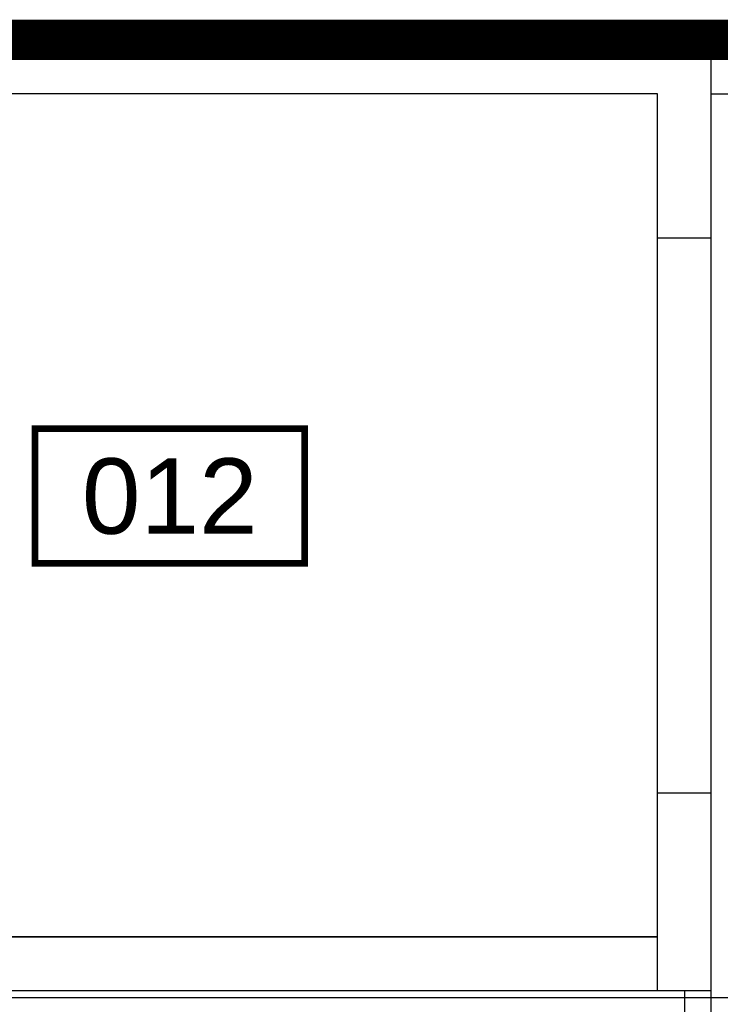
# Model space of a CAD drawing. Header units: centimetres. Extents: x -156440 to 298236, y -263599 to 81430.
# Tile 151 of 170: x 207658 to 210258, y -163007 to -159352. Entities that reach past the tile are written whole.
import ezdxf
from ezdxf.enums import TextEntityAlignment as Align

# ---------------------------------------------------------------- set-up
doc = ezdxf.new("R2010")
doc.units = ezdxf.units.CM
doc.header["$LTSCALE"] = 50
doc.linetypes.add('Kondygnacja -2$0$DIVIDE', pattern=[31.75, 12.7, -6.35, 0, -6.35, 0, -6.35])
doc.linetypes.add('Kondygnacja -2$0$HIDDEN2', pattern=[4.7625, 3.175, -1.5875])
doc.layers.get('0').update_dxf_attribs({"color": 8})
doc.layers.add('Kondygnacja -2$0$_SP KORYTA', color=8, linetype='Continuous', lineweight=25)
for name, color, linetype in [('Kondygnacja -2$0$ARCH_ETAPOWANIE', 8, 'Kondygnacja -2$0$DIVIDE'), ('Kondygnacja -2$0$ARCH_KONSTR_POWYŻEJ RZUTU_IST', 8, 'Kondygnacja -2$0$HIDDEN2'), ('Kondygnacja -2$0$ARCH_ŻELBET_IST', 9, 'Continuous'), ('Pomieszczenia -2$0$ARCH_INFO_AREA_ETYKIETY_200', 8, 'Continuous')]:
    doc.layers.add(name, color=color, linetype=linetype)
doc.layers.add('OBRYSY POWIERZCHNI', color=8, linetype='Continuous', plot=False)
doc.styles.add('Pomieszczenia -2$0$Arial', font='ARIAL.TTF')

# ---------------------------------------------------------------- blocks, each defined once
blk = doc.blocks.new('Kondygnacja -2$0$konstukcja stropu -2')
at = {"layer": 'Kondygnacja -2$0$ARCH_KONSTR_POWYŻEJ RZUTU_IST', "ltscale": 10}
blk.add_line((12885, 5625), (13435, 5625), dxfattribs=at)
blk = doc.blocks.new('Pomieszczenia -2$0$etykieta_numer')
at = {"color": 0, "linetype": 'ByBlock', "const_width": 2.44}
blk.add_lwpolyline([(-50, -50), (-50, 0), (50, 0), (50, -50)], close=True, dxfattribs=at)
at = {"color": 0, "linetype": 'ByBlock', "style": 'Pomieszczenia -2$0$Arial'}
blk.add_attdef('AECAREA:NUMER_LOKALU', text='', height=28, dxfattribs=at).set_placement((0, -25), align=Align.MIDDLE)

msp = doc.modelspace()

# ---------------------------------------------------------------- linework, layer by layer
at = {"layer": 'Kondygnacja -2$0$ARCH_ETAPOWANIE', "ltscale": 10, "const_width": 150, "elevation": -3480}
msp.add_lwpolyline([(215051.723, -159426.769), (206394.241, -159426.769), (206394.241, -167036.769), (215051.723, -167036.769)], dxfattribs=at)
at = {"layer": 'Kondygnacja -2$0$ARCH_ŻELBET_IST', "ltscale": 4}
for p, q in [((210224.241, -159426.769, -3480), (206394.241, -159426.769, -3480)), ((210224.241, -160161.769, -3480), (210224.241, -159426.769, -3480)), ((210224.241, -159426.769, -3480), (212374.241, -159426.769, -3480)), ((210024.241, -159626.769, -3480), (206594.241, -159626.769, -3480)), ((210024.241, -160161.769, -3480), (210024.241, -159626.769, -3480)), ((210224.241, -159626.769, -3480), (212374.241, -159626.769, -3480)), ((210024.241, -160161.769, -3480), (210224.241, -160161.769, -3480)), ((210024.241, -162221.769, -3480), (210224.241, -162221.769, -3480)), ((210024.241, -162956.769, -3480), (210024.241, -162221.769, -3480)), ((210224.241, -164241.769, -3480), (210224.241, -162221.769, -3480)), ((210024.241, -162756.769, -3480), (206594.241, -162756.769, -3480)), ((210224.241, -162956.769, -3480), (206394.241, -162956.769, -3480)), ((210124.241, -162956.769, -3480), (210124.241, -163506.769, -3480))]:
    msp.add_line(p, q, dxfattribs=at)
at = {"layer": 'OBRYSY POWIERZCHNI', "elevation": -3480}
for points in [[(206594.241, -162756.769), (210024.241, -162756.769), (210024.241, -159626.769), (206594.241, -159626.769)], [(210224.241, -159626.769), (212374.241, -159626.769), (212374.241, -166836.769), (210224.241, -166836.769)]]:
    msp.add_lwpolyline(points, close=True, dxfattribs=at)

# ---------------------------------------------------------------- block references
at = {"layer": 'Kondygnacja -2$0$_SP KORYTA', "xscale": 10, "yscale": 10, "zscale": 10}
msp.add_blockref('Kondygnacja -2$0$konstukcja stropu -2', (77424.241, -219231.769, -3480), dxfattribs=at)
at = {"layer": 'Pomieszczenia -2$0$ARCH_INFO_AREA_ETYKIETY_200', "linetype": 'Continuous', "lineweight": -3}
ref = msp.add_blockref('Pomieszczenia -2$0$etykieta_numer', (208214.855, -160869.981, 6300), dxfattribs=dict(at, xscale=10, yscale=10, zscale=10))
ref.add_attrib('AECAREA:NUMBER', '012', dxfattribs={"layer": '0', "color": 0, "linetype": 'ByBlock', "height": 280, "style": 'Pomieszczenia -2$0$Arial'}).set_placement((208214.855, -161119.981, 6300), align=Align.MIDDLE)

doc.saveas('drawing.dxf')
